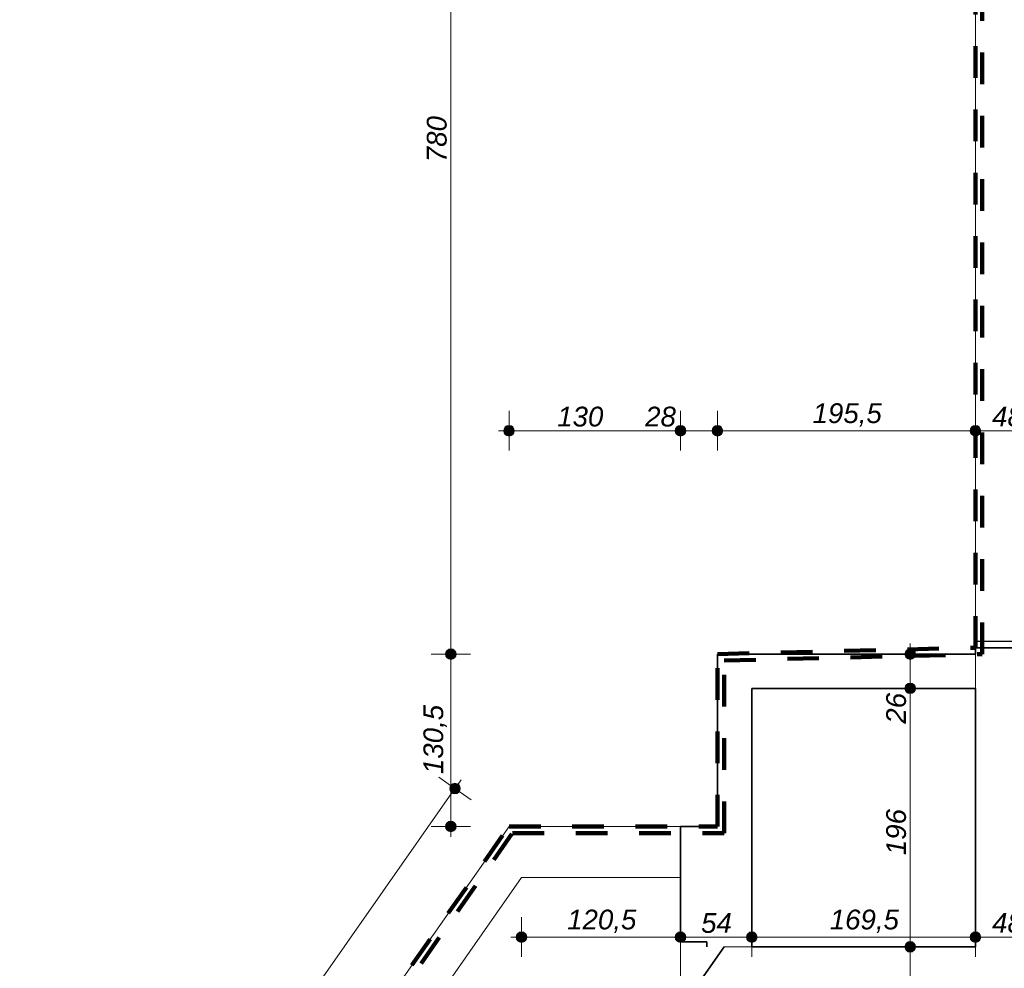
# Model space of a CAD drawing. Header units: millimetres. Extents: x -13944 to 76372, y -78836 to -36151.
# Tile 4 of 29: x -5080 to 2384, y -58173 to -50983. Entities that reach past the tile are written whole.
import ezdxf

# ---------------------------------------------------------------- set-up
doc = ezdxf.new("R2010")
doc.units = ezdxf.units.MM
doc.header["$MEASUREMENT"] = 0
doc.linetypes.add('Przerywana', pattern=[480, 240, -240])
for name, color, linetype, lineweight in [('_podkład_Nr_pióra__1', 7, 'Continuous', 0), ('Konstrukcja - Stropy_Nr_pióra__1', 7, 'Continuous', 0), ('Konstrukcja - Ściany zew_Nr_pióra__6', 7, 'Continuous', 35), ('Wymiarowanie - Ogólne_Nr_pióra__82', 114, 'Continuous', 13)]:
    doc.layers.add(name, color=color, linetype=linetype, lineweight=lineweight)
doc.layers.add('Wymiarowanie - Ogólne', color=7, linetype='Continuous')
doc.styles.add('GENERATED_STYLE_2', font='txt')
doc.dimstyles.new('GENERATED_STYLE__1', dxfattribs={"dimtxt": 150, "dimasz": 152, "dimexe": 0.18, "dimexo": 0, "dimgap": 0.09, "dimtad": 1, "dimlfac": 0.1, "dimzin": 0, "dimdsep": 46, "dimtxsty": 'GENERATED_STYLE_2', "dimblk": 'ARROWHEAD_11', "dimblk1": 'ARROWHEAD_11', "dimblk2": 'ARROWHEAD_11', "dimcen": 0.09, "dimclrd": 114, "dimclre": 114, "dimclrt": 114, "dimazin": 0, "dimtfac": 1, "dimtdec": 4, "dimtmove": 0, "dimatfit": 3, "dimfxl": 1, "dimtolj": 1, "dimtzin": 0, "dimarcsym": 0})
doc.dimstyles.new('GENERATED_STYLE__2', dxfattribs={"dimtxt": 150, "dimasz": 152, "dimexe": 0.18, "dimexo": 0, "dimgap": 0.09, "dimtad": 1, "dimtih": 1, "dimtoh": 1, "dimlfac": 0.1, "dimzin": 0, "dimdsep": 46, "dimtxsty": 'GENERATED_STYLE_2', "dimblk": 'ARROWHEAD_11', "dimblk1": 'ARROWHEAD_11', "dimblk2": 'ARROWHEAD_11', "dimcen": 0.09, "dimclrd": 114, "dimclre": 114, "dimclrt": 114, "dimazin": 0, "dimtfac": 1, "dimtdec": 4, "dimtmove": 0, "dimatfit": 3, "dimfxl": 1, "dimtolj": 1, "dimtzin": 0, "dimarcsym": 0})

# ---------------------------------------------------------------- blocks, each defined once
blk = doc.blocks.new('*D8')
at = {"layer": 'Wymiarowanie - Ogólne_Nr_pióra__82', "linetype": 'Continuous'}
for points in [[(-1331, -54098.3), (-1334, -54083), (-1342.7, -54070), (-1355.7, -54061.3), (-1371, -54058.3), (-1386.3, -54061.3), (-1399.3, -54070), (-1407.9, -54083), (-1411, -54098.3), (-1407.9, -54113.6), (-1399.3, -54126.6), (-1386.3, -54135.2), (-1371, -54138.3), (-1355.7, -54135.2), (-1342.7, -54126.6), (-1334, -54113.6)], [(-31, -54098.3), (-34, -54083), (-42.7, -54070), (-55.7, -54061.3), (-71, -54058.3), (-86.3, -54061.3), (-99.3, -54070), (-107.9, -54083), (-111, -54098.3), (-107.9, -54113.6), (-99.3, -54126.6), (-86.3, -54135.2), (-71, -54138.3), (-55.7, -54135.2), (-42.7, -54126.6), (-34, -54113.6)]]:
    blk.add_hatch(color=256, dxfattribs=at).paths.add_polyline_path(points)
for p, q in [((-1371, -54058.3), (-1371, -53948.3)), ((-71, -54058.3), (-71, -53948.3)), ((-1451, -54098.3), (-1411, -54098.3)), ((-1331, -54098.3), (-111, -54098.3)), ((-1371, -54248.3), (-1371, -54138.3)), ((-71, -54248.3), (-71, -54138.3))]:
    blk.add_line(p, q, dxfattribs=at)
for centre in [(-1371, -54098.3), (-71, -54098.3)]:
    blk.add_circle(centre, 40, dxfattribs=at)
at = {"layer": 'Wymiarowanie - Ogólne_Nr_pióra__82', "char_height": 150, "attachment_point": 7, "style": 'GENERATED_STYLE_2'}
for s, insert in [('\\A1;{\\fArial|b0|i1|c238|p38;130}', (-1005.5, -54068.3)), ('\\A1;{\\fArial|b0|i1|c238|p38;28}', (-338.6, -54068.3))]:
    blk.add_mtext(s, dxfattribs=dict(at, insert=insert))
blk = doc.blocks.new('ARROWHEAD_11')
at = {"color": 0, "linetype": 'Continuous', "lineweight": 0}
blk.add_line((0, 0), (-1, 0), dxfattribs=at)
at = {"color": 0, "linetype": 'Continuous', "lineweight": 0, "const_width": 0.25, "flags": 128}
blk.add_lwpolyline([(-0.125, 0, 1), (0.125, 0, 1)], format="xyb", close=True, dxfattribs=at)
blk = doc.blocks.new('*D9')
at = {"layer": 'Wymiarowanie - Ogólne_Nr_pióra__82', "linetype": 'Continuous'}
for points in [[(-31, -54098.3), (-34, -54083), (-42.7, -54070), (-55.7, -54061.3), (-71, -54058.3), (-86.3, -54061.3), (-99.3, -54070), (-107.9, -54083), (-111, -54098.3), (-107.9, -54113.6), (-99.3, -54126.6), (-86.3, -54135.2), (-71, -54138.3), (-55.7, -54135.2), (-42.7, -54126.6), (-34, -54113.6)], [(249, -54098.3), (246, -54083), (237.3, -54070), (224.3, -54061.3), (209, -54058.3), (193.7, -54061.3), (180.7, -54070), (172.1, -54083), (169, -54098.3), (172.1, -54113.6), (180.7, -54126.6), (193.7, -54135.2), (209, -54138.3), (224.3, -54135.2), (237.3, -54126.6), (246, -54113.6)]]:
    blk.add_hatch(color=256, dxfattribs=at).paths.add_polyline_path(points)
for p, q in [((209, -54058.3), (209, -53948.3)), ((-31, -54098.3), (169, -54098.3)), ((209, -54248.3), (209, -54138.3))]:
    blk.add_line(p, q, dxfattribs=at)
blk.add_circle((209, -54098.3), 40, dxfattribs=at)
blk = doc.blocks.new('*D10')
at = {"layer": 'Wymiarowanie - Ogólne_Nr_pióra__82', "linetype": 'Continuous'}
for points in [[(249, -54098.3), (246, -54083), (237.3, -54070), (224.3, -54061.3), (209, -54058.3), (193.7, -54061.3), (180.7, -54070), (172.1, -54083), (169, -54098.3), (172.1, -54113.6), (180.7, -54126.6), (193.7, -54135.2), (209, -54138.3), (224.3, -54135.2), (237.3, -54126.6), (246, -54113.6)], [(2204.6, -54098.3), (2201.6, -54083), (2192.9, -54070), (2179.9, -54061.3), (2164.6, -54058.3), (2149.3, -54061.3), (2136.3, -54070), (2127.6, -54083), (2124.6, -54098.3), (2127.6, -54113.6), (2136.3, -54126.6), (2149.3, -54135.2), (2164.6, -54138.3), (2179.9, -54135.2), (2192.9, -54126.6), (2201.6, -54113.6)]]:
    blk.add_hatch(color=256, dxfattribs=at).paths.add_polyline_path(points)
for p, q in [((2164.6, -54058.3), (2164.6, -53948.3)), ((249, -54098.3), (2124.6, -54098.3)), ((2164.6, -54248.3), (2164.6, -54138.3))]:
    blk.add_line(p, q, dxfattribs=at)
blk.add_circle((2164.6, -54098.3), 40, dxfattribs=at)
at = {"layer": 'Wymiarowanie - Ogólne_Nr_pióra__82', "insert": (930.4, -54068.3), "char_height": 150, "attachment_point": 7, "style": 'GENERATED_STYLE_2'}
blk.add_mtext('\\A1;{\\fArial|b0|i1|c238|p38;195,5}', dxfattribs=at)
blk = doc.blocks.new('*D11')
at = {"layer": 'Wymiarowanie - Ogólne_Nr_pióra__82', "linetype": 'Continuous'}
for points in [[(2204.6, -54098.3), (2201.6, -54083), (2192.9, -54070), (2179.9, -54061.3), (2164.6, -54058.3), (2149.3, -54061.3), (2136.3, -54070), (2127.6, -54083), (2124.6, -54098.3), (2127.6, -54113.6), (2136.3, -54126.6), (2149.3, -54135.2), (2164.6, -54138.3), (2179.9, -54135.2), (2192.9, -54126.6), (2201.6, -54113.6)], [(2684.6, -54098.3), (2681.6, -54083), (2672.9, -54070), (2659.9, -54061.3), (2644.6, -54058.3), (2629.3, -54061.3), (2616.3, -54070), (2607.6, -54083), (2604.6, -54098.3), (2607.6, -54113.6), (2616.3, -54126.6), (2629.3, -54135.2), (2644.6, -54138.3), (2659.9, -54135.2), (2672.9, -54126.6), (2681.6, -54113.6)]]:
    blk.add_hatch(color=256, dxfattribs=at).paths.add_polyline_path(points)
for p, q in [((2164.6, -54058.3), (2164.6, -53948.3)), ((2204.6, -54098.3), (2604.6, -54098.3)), ((2164.6, -54248.3), (2164.6, -54138.3))]:
    blk.add_line(p, q, dxfattribs=at)
blk.add_circle((2164.6, -54098.3), 40, dxfattribs=at)
at = {"layer": 'Wymiarowanie - Ogólne_Nr_pióra__82', "insert": (2290.8, -54068.3), "char_height": 150, "attachment_point": 7, "style": 'GENERATED_STYLE_2'}
blk.add_mtext('\\A1;{\\fArial|b0|i1|c238|p38;48}', dxfattribs=at)
blk = doc.blocks.new('*D30')
at = {"layer": 'Wymiarowanie - Ogólne_Nr_pióra__82', "linetype": 'Continuous'}
for points in [[(2204.6, -57936.5), (2201.6, -57921.1), (2192.9, -57908.2), (2179.9, -57899.5), (2164.6, -57896.5), (2149.3, -57899.5), (2136.3, -57908.2), (2127.6, -57921.1), (2124.6, -57936.5), (2127.6, -57951.8), (2136.3, -57964.7), (2149.3, -57973.4), (2164.6, -57976.5), (2179.9, -57973.4), (2192.9, -57964.7), (2201.6, -57951.8)], [(2684.6, -57936.5), (2681.6, -57921.1), (2672.9, -57908.2), (2659.9, -57899.5), (2644.6, -57896.5), (2629.3, -57899.5), (2616.3, -57908.2), (2607.6, -57921.1), (2604.6, -57936.5), (2607.6, -57951.8), (2616.3, -57964.7), (2629.3, -57973.4), (2644.6, -57976.5), (2659.9, -57973.4), (2672.9, -57964.7), (2681.6, -57951.8)]]:
    blk.add_hatch(color=256, dxfattribs=at).paths.add_polyline_path(points)
for p, q in [((2164.6, -57896.5), (2164.6, -57786.5)), ((2084.6, -57936.5), (2124.6, -57936.5)), ((2164.6, -58086.5), (2164.6, -57976.5)), ((2204.6, -57936.5), (2604.6, -57936.5))]:
    blk.add_line(p, q, dxfattribs=at)
blk.add_circle((2164.6, -57936.5), 40, dxfattribs=at)
at = {"layer": 'Wymiarowanie - Ogólne_Nr_pióra__82', "insert": (2290.8, -57906.5), "char_height": 150, "attachment_point": 7, "style": 'GENERATED_STYLE_2'}
blk.add_mtext('\\A1;{\\fArial|b0|i1|c238|p38;48}', dxfattribs=at)
blk = doc.blocks.new('*D293')
at = {"layer": 'Wymiarowanie - Ogólne_Nr_pióra__82', "linetype": 'Continuous'}
for points in [[(-1740.5, -56810.9), (-1743.6, -56795.6), (-1752.2, -56782.6), (-1765.2, -56773.9), (-1780.5, -56770.9), (-1795.8, -56773.9), (-1808.8, -56782.6), (-1817.5, -56795.6), (-1820.5, -56810.9), (-1817.5, -56826.2), (-1808.8, -56839.2), (-1795.8, -56847.9), (-1780.5, -56850.9), (-1765.2, -56847.9), (-1752.2, -56839.2), (-1743.6, -56826.2)], [(-7432.6, -64940.1), (-7435.7, -64924.8), (-7444.3, -64911.8), (-7457.3, -64903.1), (-7472.6, -64900.1), (-7487.9, -64903.1), (-7500.9, -64911.8), (-7509.6, -64924.8), (-7512.6, -64940.1), (-7509.6, -64955.4), (-7500.9, -64968.3), (-7487.9, -64977), (-7472.6, -64980.1), (-7457.3, -64977), (-7444.3, -64968.3), (-7435.7, -64955.4)]]:
    blk.add_hatch(color=256, dxfattribs=at).paths.add_polyline_path(points)
for p, q in [((-1813.3, -56788), (-1903.4, -56724.9)), ((-1757.6, -56778.1), (-1734.6, -56745.4)), ((-7449.7, -64907.3), (-1803.5, -56843.7)), ((-1657.6, -56896.9), (-1747.7, -56833.8)), ((-7505.4, -64917.1), (-7595.5, -64854)), ((-7518.5, -65005.6), (-7495.6, -64972.8)), ((-7349.7, -65026.1), (-7439.8, -64963))]:
    blk.add_line(p, q, dxfattribs=at)
for centre in [(-1780.5, -56810.9), (-7472.6, -64940.1)]:
    blk.add_circle(centre, 40, dxfattribs=at)
at = {"layer": 'Wymiarowanie - Ogólne_Nr_pióra__82', "insert": (-4798.2, -61068.3), "char_height": 150, "attachment_point": 7, "rotation": 55, "style": 'GENERATED_STYLE_2'}
blk.add_mtext('\\A1;{\\fArial|b0|i1|c238|p38;992,5}', dxfattribs=at)
blk = doc.blocks.new('*D302')
at = {"layer": 'Wymiarowanie - Ogólne_Nr_pióra__82', "linetype": 'Continuous'}
for points in [[(1710.2, -58010.6), (1707.2, -57995.3), (1698.5, -57982.4), (1685.6, -57973.7), (1670.2, -57970.6), (1654.9, -57973.7), (1642, -57982.4), (1633.3, -57995.3), (1630.2, -58010.6), (1633.3, -58025.9), (1642, -58038.9), (1654.9, -58047.6), (1670.2, -58050.6), (1685.6, -58047.6), (1698.5, -58038.9), (1707.2, -58025.9)], [(1710.2, -58310.6), (1707.2, -58295.3), (1698.5, -58282.4), (1685.6, -58273.7), (1670.2, -58270.6), (1654.9, -58273.7), (1642, -58282.4), (1633.3, -58295.3), (1630.2, -58310.6), (1633.3, -58325.9), (1642, -58338.9), (1654.9, -58347.6), (1670.2, -58350.6), (1685.6, -58347.6), (1698.5, -58338.9), (1707.2, -58325.9)]]:
    blk.add_hatch(color=256, dxfattribs=at).paths.add_polyline_path(points)
for p, q in [((1630.2, -58010.6), (1520.2, -58010.6)), ((1670.2, -58270.6), (1670.2, -58050.6)), ((1820.2, -58010.6), (1710.2, -58010.6)), ((1630.2, -58310.6), (1520.2, -58310.6)), ((1820.2, -58310.6), (1710.2, -58310.6))]:
    blk.add_line(p, q, dxfattribs=at)
for centre in [(1670.2, -58010.6), (1670.2, -58310.6)]:
    blk.add_circle(centre, 40, dxfattribs=at)
blk = doc.blocks.new('*D303')
at = {"layer": 'Wymiarowanie - Ogólne_Nr_pióra__82', "linetype": 'Continuous'}
for points in [[(1710.2, -56051.4), (1707.2, -56036.1), (1698.5, -56023.1), (1685.6, -56014.4), (1670.2, -56011.4), (1654.9, -56014.4), (1642, -56023.1), (1633.3, -56036.1), (1630.2, -56051.4), (1633.3, -56066.7), (1642, -56079.7), (1654.9, -56088.3), (1670.2, -56091.4), (1685.6, -56088.3), (1698.5, -56079.7), (1707.2, -56066.7)], [(1710.2, -58010.6), (1707.2, -57995.3), (1698.5, -57982.4), (1685.6, -57973.7), (1670.2, -57970.6), (1654.9, -57973.7), (1642, -57982.4), (1633.3, -57995.3), (1630.2, -58010.6), (1633.3, -58025.9), (1642, -58038.9), (1654.9, -58047.6), (1670.2, -58050.6), (1685.6, -58047.6), (1698.5, -58038.9), (1707.2, -58025.9)]]:
    blk.add_hatch(color=256, dxfattribs=at).paths.add_polyline_path(points)
for p, q in [((1630.2, -56051.4), (1520.2, -56051.4)), ((1820.2, -56051.4), (1710.2, -56051.4)), ((1670.2, -57970.6), (1670.2, -56091.4)), ((1630.2, -58010.6), (1520.2, -58010.6)), ((1820.2, -58010.6), (1710.2, -58010.6))]:
    blk.add_line(p, q, dxfattribs=at)
for centre in [(1670.2, -56051.4), (1670.2, -58010.6)]:
    blk.add_circle(centre, 40, dxfattribs=at)
at = {"layer": 'Wymiarowanie - Ogólne_Nr_pióra__82', "char_height": 150, "attachment_point": 7, "rotation": 90, "style": 'GENERATED_STYLE_2'}
for s, insert in [('\\A1;{\\fArial|b0|i1|c238|p38;26}', (1640.2, -56319)), ('\\A1;{\\fArial|b0|i1|c238|p38;196}', (1640.2, -57315.6))]:
    blk.add_mtext(s, dxfattribs=dict(at, insert=insert))
blk = doc.blocks.new('*D304')
at = {"layer": 'Wymiarowanie - Ogólne_Nr_pióra__82', "linetype": 'Continuous'}
for points in [[(1710.2, -55791.4), (1707.2, -55776.1), (1698.5, -55763.1), (1685.6, -55754.4), (1670.2, -55751.4), (1654.9, -55754.4), (1642, -55763.1), (1633.3, -55776.1), (1630.2, -55791.4), (1633.3, -55806.7), (1642, -55819.7), (1654.9, -55828.3), (1670.2, -55831.4), (1685.6, -55828.3), (1698.5, -55819.7), (1707.2, -55806.7)], [(1710.2, -56051.4), (1707.2, -56036.1), (1698.5, -56023.1), (1685.6, -56014.4), (1670.2, -56011.4), (1654.9, -56014.4), (1642, -56023.1), (1633.3, -56036.1), (1630.2, -56051.4), (1633.3, -56066.7), (1642, -56079.7), (1654.9, -56088.3), (1670.2, -56091.4), (1685.6, -56088.3), (1698.5, -56079.7), (1707.2, -56066.7)]]:
    blk.add_hatch(color=256, dxfattribs=at).paths.add_polyline_path(points)
for p, q in [((1670.2, -55751.4), (1670.2, -55711.4)), ((1630.2, -55791.4), (1520.2, -55791.4)), ((1820.2, -55791.4), (1710.2, -55791.4)), ((1670.2, -56011.4), (1670.2, -55831.4)), ((1630.2, -56051.4), (1520.2, -56051.4)), ((1820.2, -56051.4), (1710.2, -56051.4))]:
    blk.add_line(p, q, dxfattribs=at)
for centre in [(1670.2, -55791.4), (1670.2, -56051.4)]:
    blk.add_circle(centre, 40, dxfattribs=at)
blk = doc.blocks.new('*D305')
at = {"layer": 'Wymiarowanie - Ogólne_Nr_pióra__82', "linetype": 'Continuous'}
for points in [[(-1236.1, -57936.5), (-1239.1, -57921.1), (-1247.8, -57908.2), (-1260.8, -57899.5), (-1276.1, -57896.5), (-1291.4, -57899.5), (-1304.4, -57908.2), (-1313, -57921.1), (-1316.1, -57936.5), (-1313, -57951.8), (-1304.4, -57964.7), (-1291.4, -57973.4), (-1276.1, -57976.5), (-1260.8, -57973.4), (-1247.8, -57964.7), (-1239.1, -57951.8)], [(-31, -57936.5), (-34, -57921.1), (-42.7, -57908.2), (-55.7, -57899.5), (-71, -57896.5), (-86.3, -57899.5), (-99.3, -57908.2), (-107.9, -57921.1), (-111, -57936.5), (-107.9, -57951.8), (-99.3, -57964.7), (-86.3, -57973.4), (-71, -57976.5), (-55.7, -57973.4), (-42.7, -57964.7), (-34, -57951.8)]]:
    blk.add_hatch(color=256, dxfattribs=at).paths.add_polyline_path(points)
for p, q in [((-1276.1, -57896.5), (-1276.1, -57786.5)), ((-71, -57896.5), (-71, -57786.5)), ((-1356.1, -57936.5), (-1316.1, -57936.5)), ((-1276.1, -58086.5), (-1276.1, -57976.5)), ((-1236.1, -57936.5), (-111, -57936.5)), ((-71, -58086.5), (-71, -57976.5))]:
    blk.add_line(p, q, dxfattribs=at)
for centre in [(-1276.1, -57936.5), (-71, -57936.5)]:
    blk.add_circle(centre, 40, dxfattribs=at)
at = {"layer": 'Wymiarowanie - Ogólne_Nr_pióra__82', "insert": (-930, -57906.5), "char_height": 150, "attachment_point": 7, "style": 'GENERATED_STYLE_2'}
blk.add_mtext('\\A1;{\\fArial|b0|i1|c238|p38;120,5}', dxfattribs=at)
blk = doc.blocks.new('*D306')
at = {"layer": 'Wymiarowanie - Ogólne_Nr_pióra__82', "linetype": 'Continuous'}
for points in [[(-31, -57936.5), (-34, -57921.1), (-42.7, -57908.2), (-55.7, -57899.5), (-71, -57896.5), (-86.3, -57899.5), (-99.3, -57908.2), (-107.9, -57921.1), (-111, -57936.5), (-107.9, -57951.8), (-99.3, -57964.7), (-86.3, -57973.4), (-71, -57976.5), (-55.7, -57973.4), (-42.7, -57964.7), (-34, -57951.8)], [(509, -57936.5), (506, -57921.1), (497.3, -57908.2), (484.3, -57899.5), (469, -57896.5), (453.7, -57899.5), (440.7, -57908.2), (432.1, -57921.1), (429, -57936.5), (432.1, -57951.8), (440.7, -57964.7), (453.7, -57973.4), (469, -57976.5), (484.3, -57973.4), (497.3, -57964.7), (506, -57951.8)]]:
    blk.add_hatch(color=256, dxfattribs=at).paths.add_polyline_path(points)
for p, q in [((-71, -57896.5), (-71, -57786.5)), ((469, -57896.5), (469, -57786.5)), ((-71, -58086.5), (-71, -57976.5)), ((-31, -57936.5), (429, -57936.5)), ((469, -58086.5), (469, -57976.5))]:
    blk.add_line(p, q, dxfattribs=at)
for centre in [(-71, -57936.5), (469, -57936.5)]:
    blk.add_circle(centre, 40, dxfattribs=at)
at = {"layer": 'Wymiarowanie - Ogólne_Nr_pióra__82', "insert": (85.2, -57906.5), "char_height": 150, "attachment_point": 7, "style": 'GENERATED_STYLE_2'}
blk.add_mtext('\\A1;{\\fArial|b0|i1|c238|p38;54}', dxfattribs=at)
blk = doc.blocks.new('*D307')
at = {"layer": 'Wymiarowanie - Ogólne_Nr_pióra__82', "linetype": 'Continuous'}
for points in [[(509, -57936.5), (506, -57921.1), (497.3, -57908.2), (484.3, -57899.5), (469, -57896.5), (453.7, -57899.5), (440.7, -57908.2), (432.1, -57921.1), (429, -57936.5), (432.1, -57951.8), (440.7, -57964.7), (453.7, -57973.4), (469, -57976.5), (484.3, -57973.4), (497.3, -57964.7), (506, -57951.8)], [(2204.6, -57936.5), (2201.6, -57921.1), (2192.9, -57908.2), (2179.9, -57899.5), (2164.6, -57896.5), (2149.3, -57899.5), (2136.3, -57908.2), (2127.6, -57921.1), (2124.6, -57936.5), (2127.6, -57951.8), (2136.3, -57964.7), (2149.3, -57973.4), (2164.6, -57976.5), (2179.9, -57973.4), (2192.9, -57964.7), (2201.6, -57951.8)]]:
    blk.add_hatch(color=256, dxfattribs=at).paths.add_polyline_path(points)
for p, q in [((2164.6, -57896.5), (2164.6, -57786.5)), ((509, -57936.5), (2124.6, -57936.5)), ((2164.6, -58086.5), (2164.6, -57976.5)), ((2204.6, -57936.5), (2244.6, -57936.5))]:
    blk.add_line(p, q, dxfattribs=at)
blk.add_circle((2164.6, -57936.5), 40, dxfattribs=at)
at = {"layer": 'Wymiarowanie - Ogólne_Nr_pióra__82', "insert": (1060.4, -57906.5), "char_height": 150, "attachment_point": 7, "style": 'GENERATED_STYLE_2'}
blk.add_mtext('\\A1;{\\fArial|b0|i1|c238|p38;169,5}', dxfattribs=at)
blk = doc.blocks.new('*D308')
at = {"layer": 'Wymiarowanie - Ogólne_Nr_pióra__82', "linetype": 'Continuous'}
for points in [[(-1771.8, -55791.4), (-1774.8, -55776.1), (-1783.5, -55763.1), (-1796.5, -55754.4), (-1811.8, -55751.4), (-1827.1, -55754.4), (-1840.1, -55763.1), (-1848.7, -55776.1), (-1851.8, -55791.4), (-1848.7, -55806.7), (-1840.1, -55819.7), (-1827.1, -55828.3), (-1811.8, -55831.4), (-1796.5, -55828.3), (-1783.5, -55819.7), (-1774.8, -55806.7)], [(-1771.8, -57097.7), (-1774.8, -57082.4), (-1783.5, -57069.4), (-1796.5, -57060.7), (-1811.8, -57057.7), (-1827.1, -57060.7), (-1840.1, -57069.4), (-1848.7, -57082.4), (-1851.8, -57097.7), (-1848.7, -57113), (-1840.1, -57125.9), (-1827.1, -57134.6), (-1811.8, -57137.7), (-1796.5, -57134.6), (-1783.5, -57125.9), (-1774.8, -57113)]]:
    blk.add_hatch(color=256, dxfattribs=at).paths.add_polyline_path(points)
for p, q in [((-1851.8, -55791.4), (-1961.8, -55791.4)), ((-1661.8, -55791.4), (-1771.8, -55791.4)), ((-1811.8, -57057.7), (-1811.8, -55831.4)), ((-1851.8, -57097.7), (-1961.8, -57097.7)), ((-1661.8, -57097.7), (-1771.8, -57097.7)), ((-1811.8, -57177.7), (-1811.8, -57137.7))]:
    blk.add_line(p, q, dxfattribs=at)
for centre in [(-1811.8, -55791.4), (-1811.8, -57097.7)]:
    blk.add_circle(centre, 40, dxfattribs=at)
at = {"layer": 'Wymiarowanie - Ogólne_Nr_pióra__82', "insert": (-1841.8, -56701), "char_height": 150, "attachment_point": 7, "rotation": 90, "style": 'GENERATED_STYLE_2'}
blk.add_mtext('\\A1;{\\fArial|b0|i1|c238|p38;130,5}', dxfattribs=at)
blk = doc.blocks.new('*D309')
at = {"layer": 'Wymiarowanie - Ogólne_Nr_pióra__82', "linetype": 'Continuous'}
for points in [[(-1771.8, -47993), (-1774.8, -47977.7), (-1783.5, -47964.7), (-1796.5, -47956), (-1811.8, -47953), (-1827.1, -47956), (-1840.1, -47964.7), (-1848.7, -47977.7), (-1851.8, -47993), (-1848.7, -48008.3), (-1840.1, -48021.3), (-1827.1, -48029.9), (-1811.8, -48033), (-1796.5, -48029.9), (-1783.5, -48021.3), (-1774.8, -48008.3)], [(-1771.8, -55791.4), (-1774.8, -55776.1), (-1783.5, -55763.1), (-1796.5, -55754.4), (-1811.8, -55751.4), (-1827.1, -55754.4), (-1840.1, -55763.1), (-1848.7, -55776.1), (-1851.8, -55791.4), (-1848.7, -55806.7), (-1840.1, -55819.7), (-1827.1, -55828.3), (-1811.8, -55831.4), (-1796.5, -55828.3), (-1783.5, -55819.7), (-1774.8, -55806.7)]]:
    blk.add_hatch(color=256, dxfattribs=at).paths.add_polyline_path(points)
for p, q in [((-1851.8, -47993), (-1961.8, -47993)), ((-1811.8, -55751.4), (-1811.8, -48033)), ((-1661.8, -47993), (-1771.8, -47993)), ((-1851.8, -55791.4), (-1961.8, -55791.4)), ((-1661.8, -55791.4), (-1771.8, -55791.4))]:
    blk.add_line(p, q, dxfattribs=at)
for centre in [(-1811.8, -47993), (-1811.8, -55791.4)]:
    blk.add_circle(centre, 40, dxfattribs=at)
at = {"layer": 'Wymiarowanie - Ogólne_Nr_pióra__82', "insert": (-1841.8, -52062.9), "char_height": 150, "attachment_point": 7, "rotation": 90, "style": 'GENERATED_STYLE_2'}
blk.add_mtext('\\A1;{\\fArial|b0|i1|c238|p38;780}', dxfattribs=at)

msp = doc.modelspace()

# ---------------------------------------------------------------- linework, layer by layer
at = {"color": 6}
msp.add_lwpolyline([(2164.596, -55692.978), (28244.596, -55692.978), (28244.596, -37600.678), (28944.596, -37600.678)], dxfattribs=at)
at = {"color": 10, "linetype": 'Przerywana', "lineweight": 90}
for points in [[(-3750.498, -67546.315), (-7063.075, -65226.824), (-1370.972, -57097.659), (209.028, -57097.659), (209.028, -55791.388), (2164.596, -55742.978), (2164.596, -47992.978), (28294.596, -47992.978), (28294.596, -37650.678), (28944.596, -37650.678), (28944.596, -40862.978), (37951.507, -40862.978), (60264.596, -59579.384)], [(51552.619, -62635.477), (29874.596, -62635.477), (29874.596, -70072.176), (27684.596, -70072.176), (27684.596, -71522.176), (6109.041, -71522.176), (6109.041, -75994.91), (2214.596, -75994.91), (2214.596, -62340.81), (-166.603, -62340.81), (-3762.777, -67476.679), (-6993.438, -65214.545), (-1344.944, -57147.659), (259.028, -57147.659), (259.028, -55840.165), (2214.596, -55791.755), (2214.596, -48042.978), (28344.596, -48042.978), (28344.596, -37700.678), (28894.596, -37700.678), (28894.596, -40912.978), (37933.313, -40912.978), (60214.596, -59602.704)]]:
    msp.add_lwpolyline(points, dxfattribs=at)
at = {"layer": '_podkład_Nr_pióra__1', "linetype": 'Continuous'}
for p, q in [((2164.596, -55742.978), (2164.596, -47992.978)), ((209.028, -55791.388), (2164.596, -55791.388)), ((209.028, -55791.388), (209.028, -57097.659)), ((469.028, -58010.641), (469.028, -56051.388)), ((469.028, -56051.388), (2164.596, -56051.388)), ((-1370.972, -57097.659), (-7063.075, -65226.824)), ((209.028, -57097.659), (-1370.972, -57097.659)), ((-6662.463, -65177.726), (-1276.07, -57485.159)), ((-1276.07, -57485.159), (-70.972, -57485.159)), ((-70.972, -57485.159), (-70.972, -58483.877))]:
    msp.add_line(p, q, dxfattribs=at)
at = {"layer": 'Konstrukcja - Stropy_Nr_pióra__1', "linetype": 'Continuous', "flags": 128}
msp.add_lwpolyline([(260.392, -58010.641), (2164.596, -58010.641), (2164.596, -55742.978), (28294.596, -55742.978), (28294.596, -63192.014), (2164.596, -63192.014), (2164.596, -62390.81), (129.028, -62390.81), (-140.574, -62390.81), (-39.055, -62245.826), (-1828.009, -60993.187)], close=True, dxfattribs=at)
at = {"layer": 'Konstrukcja - Ściany zew_Nr_pióra__6', "linetype": 'Continuous', "flags": 128}
for points in [[(28294.596, -55742.978), (2164.596, -55742.978)], [(2164.596, -55742.978), (2164.596, -55791.388)], [(209.028, -55791.388), (209.028, -57097.659)], [(2164.596, -55791.388), (209.028, -55791.388)], [(469.028, -57097.659), (469.028, -56051.388)], [(469.028, -56051.388), (2164.596, -56051.388)], [(2164.596, -56051.388), (2164.596, -58010.641)], [(209.028, -57097.659), (-70.972, -57097.659)], [(-70.972, -57097.659), (-70.972, -57971.541)], [(469.028, -57971.541), (469.028, -57097.659)], [(-70.972, -57971.541), (129.028, -57971.541)], [(129.028, -57971.541), (129.028, -58010.641)], [(469.028, -58010.641), (469.028, -57971.541)], [(260.392, -58010.641), (-4581.579, -64925.692)], [(2164.596, -58010.641), (469.028, -58010.641)]]:
    msp.add_lwpolyline(points, dxfattribs=at)

# ---------------------------------------------------------------- dimensions: what is measured, and where the dimension line sits
at = {"layer": 'Wymiarowanie - Ogólne', "color": 114, "linetype": 'Continuous', "lineweight": 13}
for base, p1, p2, angle, text, picture, middle, turn in [((-1811.788, -47992.978), (209.028, -55791.388), (2164.596, -47992.978), 90, '780', '*D309', (-1916.788, -51892.183), 90), ((-1811.788, -55791.388), (209.028, -57097.659), (209.028, -55791.388), 90, '130,5', '*D308', (-1916.788, -56444.523), 90), ((1670.246, -56051.388), (1761.894, -58010.641), (1892.819, -56051.388), 90, '196', '*D303', (1565.246, -57144.844), 90), ((-1780.512, -56810.895), (-6976.654, -65287.336), (-1284.551, -57158.171), 55, '992,5', '*D293', (-4712.575, -60815.252), 55)]:
    dim = msp.add_linear_dim(base=base, p1=p1, p2=p2, angle=angle, text=text, dimstyle='GENERATED_STYLE__1', dxfattribs=at)
    dim.commit()
    dim.dimension.update_dxf_attribs({"geometry": picture, "text_midpoint": middle, "dimtype": 160, "text_rotation": turn})
for base, p1, p2, picture, middle in [((-70.972, -54098.283), (-1370.972, -57097.659), (-70.972, -57097.659), '*D8', (-834.801, -53993.283)), ((2644.596, -54098.283), (2164.596, -53874.88), (2644.596, -53928.63), '*D11', (2404.596, -53993.283)), ((209.028, -54098.283), (-70.972, -57097.659), (209.028, -55791.388), '*D9', (-224.801, -53993.283)), ((2644.596, -57936.456), (2164.596, -57432.22), (2644.596, -56162.978), '*D30', (2404.596, -57831.456)), ((469.028, -57936.456), (-70.972, -57097.659), (469.028, -57971.541), '*D306', (199.028, -57831.456))]:
    dim = msp.add_linear_dim(base=base, p1=p1, p2=p2, dimstyle='GENERATED_STYLE__2', dxfattribs=at)
    dim.commit()
    dim.dimension.update_dxf_attribs({"geometry": picture, "text_midpoint": middle, "dimtype": 160})
for base, p1, p2, text, picture, middle in [((2164.596, -54098.283), (209.028, -55791.388), (2164.596, -53874.88), '195,5', '*D10', (1186.812, -53993.283)), ((-70.972, -57936.456), (-1276.07, -57485.159), (-70.972, -57097.659), '120,5', '*D305', (-673.521, -57831.456)), ((2164.596, -57936.456), (469.028, -57971.541), (2164.596, -57936.456), '169,5', '*D307', (1316.812, -57831.456))]:
    dim = msp.add_linear_dim(base=base, p1=p1, p2=p2, text=text, dimstyle='GENERATED_STYLE__2', dxfattribs=at)
    dim.commit()
    dim.dimension.update_dxf_attribs({"geometry": picture, "text_midpoint": middle, "dimtype": 160})
for base, p1, p2, picture, middle in [((1670.246, -55791.388), (1892.819, -56051.388), (1905.912, -55791.388), '*D304', (1565.246, -56205.217)), ((1670.246, -58010.641), (1853.542, -58310.641), (1761.894, -58010.641), '*D302', (1565.246, -58464.47))]:
    dim = msp.add_linear_dim(base=base, p1=p1, p2=p2, angle=90, dimstyle='GENERATED_STYLE__1', dxfattribs=at)
    dim.commit()
    dim.dimension.update_dxf_attribs({"geometry": picture, "text_midpoint": middle, "dimtype": 160, "text_rotation": 90})

doc.saveas('drawing.dxf')
